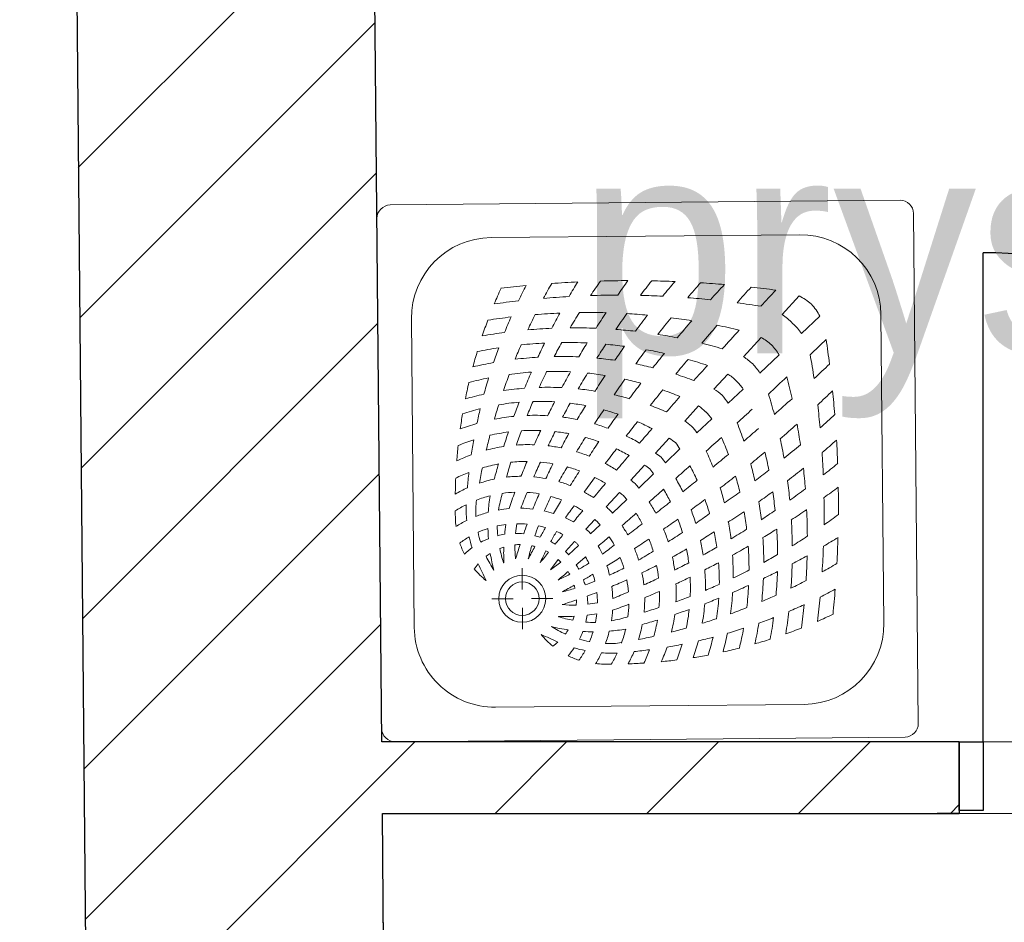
# Model space of a CAD drawing. Header units: millimetres. Extents: x -40063 to 512011, y 350190 to 687060.
# Tile 63 of 256: x 138880 to 140531, y 457824 to 459337. Entities that reach past the tile are written whole.
import ezdxf

# ---------------------------------------------------------------- set-up
doc = ezdxf.new("R2010")
doc.units = ezdxf.units.MM
for name, color, linetype in [('Elementy Modelu - Strefy', 8, 'Continuous'), ('J_opis pomieszczeń', 8, 'Continuous'), ('Konstrukcja - Ściany zew', 8, 'Continuous'), ('Wnętrze - Umeblowanie', 8, 'Continuous'), ('X_ref', 8, 'Continuous')]:
    doc.layers.add(name, color=color, linetype=linetype)
doc.styles.add('GENERATED_STYLE_2', font='txt')

# ---------------------------------------------------------------- blocks, each defined once
blk = doc.blocks.new('fdgdfg')
at = {"layer": 'Elementy Modelu - Strefy', "linetype": 'Continuous', "lineweight": 0}
for p, q in [((-204219.8, 452289.9), (-204195.7, 449689.9)), ((-204195.7, 449689.9), (-201567.2, 449689.9)), ((-204194.6, 449569.9), (-204177.3, 447699.9)), ((-201567.2, 449569.9), (-204194.6, 449569.9))]:
    blk.add_line(p, q, dxfattribs=at)
at = {"layer": 'Konstrukcja - Ściany zew', "linetype": 'Continuous'}
for p, q in [((-204802.9, 461276.6), (-204672.7, 447199.9)), ((-204195.7, 449689.9), (-204219.8, 452289.9)), ((-204704.6, 450652.9), (-204209.2, 451148.4)), ((-204702.3, 450400.7), (-204206.9, 450896.2)), ((-204700, 450148.5), (-204204.5, 450643.9)), ((-203187.2, 449689.9), (-203187.2, 450509.9)), ((-204697.6, 449896.3), (-204202.2, 450391.7)), ((-204695.3, 449644), (-204199.9, 450139.5)), ((-204693, 449391.8), (-204197.5, 449887.3)), ((-203227.2, 449689.9), (-204195.7, 449689.9)), ((-204195.2, 449635), (-204140.4, 449689.9)), ((-204005.8, 449569.9), (-203885.8, 449689.9)), ((-203751.2, 449569.9), (-203631.2, 449689.9)), ((-203496.7, 449569.9), (-203376.7, 449689.9)), ((-203227.2, 449689.9), (-203264.2, 449689.9)), ((-203227.2, 449689.9), (-203264.2, 449689.9)), ((-203227.2, 449689.9), (-203227.2, 449574.9)), ((-203227.2, 449689.9), (-203187.2, 449689.9)), ((-203227.2, 449574.9), (-203227.2, 449689.9)), ((-203227.2, 449689.9), (-203227.2, 449574.9)), ((-203187.2, 449689.9), (-203187.2, 449574.9)), ((-204690.6, 449139.6), (-204195.2, 449635)), ((-204177.3, 447699.9), (-204194.6, 449569.9)), ((-204194.6, 449569.9), (-203227.2, 449569.9)), ((-203227.2, 449569.9), (-203264.2, 449569.9)), ((-203227.2, 449569.9), (-203264.2, 449569.9)), ((-203242.1, 449569.9), (-203227.2, 449584.8)), ((-203227.2, 449574.9), (-203227.2, 449569.9)), ((-203187.2, 449574.9), (-203227.2, 449574.9)), ((-203227.2, 449574.9), (-203227.2, 449569.9))]:
    blk.add_line(p, q, dxfattribs=at)
blk.add_arc((-203187.2, 449689.9), 820, 0, 90, dxfattribs=at)
at = {"layer": 'Wnętrze - Umeblowanie', "color": 252, "linetype": 'Continuous', "lineweight": 5}
for p, q in [((-203326.5, 450598), (-204181.5, 450590)), ((-204203.8, 450567.3), (-204195.9, 449712.4)), ((-203303.8, 450575.7), (-203295.9, 449720.7)), ((-203494.7, 450540.1), (-204012.2, 450535.4)), ((-203495.8, 450437.5), (-203524.2, 450406.5)), ((-204146, 450399.1), (-204141.2, 449881.6)), ((-203461.1, 450403.5), (-203491.6, 450374.5)), ((-203358.5, 450406.4), (-203353.7, 449888.9)), ((-203559.4, 450368), (-203589.2, 450335.4)), ((-203529.4, 450338.6), (-203561.5, 450308.1)), ((-203615.5, 450306.6), (-203638.7, 450281.2)), ((-203589.7, 450281.3), (-203614.7, 450257.7)), ((-203664.4, 450253.2), (-203687.6, 450227.8)), ((-203642.3, 450231.5), (-203667.2, 450207.8)), ((-203714, 450198.9), (-203736.7, 450174.1)), ((-203695.6, 450180.9), (-203720, 450157.7)), ((-203755.1, 450154), (-203778.1, 450128.8)), ((-203739.8, 450139), (-203764.5, 450115.4)), ((-203797.2, 450107.9), (-203819.3, 450083.8)), ((-203785, 450096), (-203808.8, 450073.4)), ((-203838.6, 450062.7), (-203853.5, 450046.4)), ((-203829.5, 450053.8), (-203845.5, 450038.6)), ((-203872.5, 450025.6), (-203887.7, 450009)), ((-203866, 450019.2), (-203882.3, 450003.7)), ((-203899.9, 449995.7), (-203912.6, 449978.2)), ((-203895.4, 449991.3), (-203912.6, 449978.2)), ((-203960.2, 449945.4), (-203960.5, 449981)), ((-203975.6, 449929.7), (-204011.2, 449929.4)), ((-203908.9, 449930.3), (-203944.5, 449930)), ((-203959.6, 449878.7), (-203959.9, 449914.3)), ((-203487.5, 449752.7), (-204004.9, 449747.9)), ((-203318.2, 449698), (-204173.2, 449690.1))]:
    blk.add_line(p, q, dxfattribs=at)
for radius in [39.4, 28.1]:
    blk.add_circle((-203960.1, 449929.9), radius, dxfattribs=at)
for centre, radius, start, end in [((-203326.3, 450575.5), 22.5, 0.5301, 90.5301), ((-204181.3, 450567.5), 22.5, 90.5301, 180.5301), ((-204011, 450400.4), 135, 90.5301, 180.5301), ((-203493.5, 450405.2), 135, 0.5301, 90.5301), ((-202977.5, 449851.7), 1047.7, 144.3374, 145.9634), ((-203777.7, 448596.8), 1866.4, 90.159, 91.5676), ((-202512.7, 449556.1), 1560.9, 144.4651, 145.5534), ((-202567.7, 449532.1), 1499.3, 141.6221, 142.8004), ((-203777.7, 448596.8), 1866.4, 87.7325, 88.9368), ((-202676.9, 449573.2), 1358, 139.1289, 140.4848), ((-203207.9, 450094.3), 864.6, 155.6763, 157.5774), ((-203777.7, 448596.8), 1866.4, 95.4124, 96.7103), ((-203141.2, 450035.3), 914.5, 152.6835, 154.475), ((-202989, 449935.2), 1059.9, 150.4132, 151.9557), ((-203777.7, 448596.8), 1866.4, 92.7482, 94.0874), ((-202770.2, 449802.3), 1279.6, 149.011, 150.2851), ((-202340.7, 449292), 1762.5, 138.5122, 139.5862), ((-203777.7, 448596.8), 1866.4, 85.186, 86.4164), ((-202053.8, 448987.6), 2148.1, 136.8521, 137.774), ((-200465.3, 447631), 4199.8, 137.7948, 138.2771), ((-203777.7, 448596.8), 1866.4, 82.5283, 83.8046), ((-196952.8, 444359.5), 8965.9, 137.23435, 137.47022), ((-203796.5, 448934.7), 1504.2, 96.4886, 98.0514), ((-203796.5, 448934.7), 1504.2, 93.2424, 94.8815), ((-203796.5, 448934.7), 1504.2, 90.1293, 91.8767), ((-203796.5, 448934.7), 1504.2, 87.2606, 88.6848), ((-203796.5, 448934.7), 1504.2, 84.2009, 85.6615), ((-203535.2, 450356.6), 90, 48.2118, 64.0114), ((-203796.5, 448934.7), 1504.2, 80.9335, 82.4912), ((-203541.2, 450362.5), 90, 27.0489, 42.8485), ((-203207.9, 450094.3), 864.6, 159.509, 161.37), ((-203849.9, 449305.9), 1103.9, 96.7063, 98.7486), ((-203141.2, 450035.3), 914.5, 156.3375, 158.1), ((-202989, 449935.2), 1059.9, 153.61, 155.1451), ((-203849.9, 449305.9), 1103.9, 92.4401, 94.6013), ((-202770.2, 449802.3), 1279.6, 151.7035, 152.9925), ((-202977.5, 449851.7), 1047.7, 147.8174, 149.4586), ((-203849.9, 449305.9), 1103.9, 88.4278, 90.7443), ((-202512.7, 449556.1), 1560.9, 146.8574, 147.9899), ((-202567.7, 449532.1), 1499.3, 144.2569, 145.492), ((-203849.9, 449305.9), 1103.9, 84.8127, 86.6082), ((-202676.9, 449573.2), 1358, 142.209, 143.6368), ((-202340.7, 449292), 1762.5, 141.0071, 142.1636), ((-203849.9, 449305.9), 1103.9, 80.9235, 82.75), ((-202053.8, 448987.6), 2148.1, 139.0307, 140.0355), ((-203573.7, 450331.3), 90, 42.0436, 56.6503), ((-203872.2, 449495.2), 888.9, 92.4546, 95.0695), ((-203872.2, 449495.2), 888.9, 87.6812, 90.4943), ((-203872.2, 449495.2), 888.9, 83.4308, 85.5478), ((-200465.3, 447631), 4199.8, 138.9627, 139.5051), ((-203849.9, 449305.9), 1103.9, 76.7227, 78.6746), ((-196952.8, 444359.5), 8965.9, 137.81539, 138.08512), ((-203565.8, 450323.6), 90, 34.41, 49.0167), ((-203872.2, 449495.2), 888.9, 97.5969, 100.0431), ((-203872.2, 449495.2), 888.9, 78.844, 80.9711), ((-203603.2, 450289.4), 90, 47.3048, 60.8471), ((-209659.1, 456832.9), 8965.9, 313.59007, 313.82594), ((-205296.3, 450087.6), 1866.4, 7.2557, 8.532), ((-203885.8, 449613), 746.4, 98.769, 101.5795), ((-203141.2, 450035.3), 914.5, 159.8229, 161.4774), ((-202989, 449935.2), 1059.9, 156.6355, 158.0555), ((-203885.8, 449613), 746.4, 92.8252, 95.8603), ((-202770.2, 449802.3), 1279.6, 154.2338, 155.407), ((-202977.5, 449851.7), 1047.7, 151.018, 152.4765), ((-203885.8, 449613), 746.4, 87.3598, 90.6311), ((-202512.7, 449556.1), 1560.9, 149.0576, 150.0511), ((-202567.7, 449532.1), 1499.3, 146.642, 147.7037), ((-203885.8, 449613), 746.4, 82.5215, 84.9416), ((-202676.9, 449573.2), 1358, 144.949, 146.1514), ((-202340.7, 449292), 1762.5, 143.2165, 144.1774), ((-203885.8, 449613), 746.4, 77.3073, 79.6987), ((-203872.2, 449495.2), 888.9, 73.8302, 76.1283), ((-203607.2, 450293.3), 90, 30.2132, 43.7555), ((-203207.9, 450094.3), 864.6, 163.2005, 164.9735), ((-203894.9, 449700.5), 635.5, 93.5053, 96.9815), ((-203894.9, 449700.5), 635.5, 87.317, 91.0607), ((-203894.9, 449700.5), 635.5, 81.8488, 84.5978), ((-202053.8, 448987.6), 2148.1, 140.9408, 141.7633), ((-200465.3, 447631), 4199.8, 139.9906, 140.4314), ((-203885.8, 449613), 746.4, 71.5523, 74.1601), ((-203635.9, 450258.4), 90, 46.2512, 58.7335), ((-204958.1, 450075), 1504.2, 8.5691, 10.1267), ((-203894.9, 449700.5), 635.5, 100.2841, 103.4741), ((-203894.9, 449700.5), 635.5, 75.9929, 78.6515), ((-196952.8, 444359.5), 8965.9, 138.32453, 138.5414), ((-203637.5, 450260), 90, 32.3268, 44.8091), ((-206323.2, 453381.5), 4199.8, 312.7832, 313.2655), ((-203907.2, 449760.8), 550.3, 101.4646, 104.9973), ((-203141.2, 450035.3), 914.5, 163.1686, 164.949), ((-202989, 449935.2), 1059.9, 159.5251, 161.0854), ((-203907.2, 449760.8), 550.3, 93.9303, 97.8126), ((-202770.2, 449802.3), 1279.6, 156.6348, 157.9426), ((-202977.5, 449851.7), 1047.7, 154.006, 155.626), ((-203907.2, 449760.8), 550.3, 87.0882, 91.2573), ((-202512.7, 449556.1), 1560.9, 151.1031, 152.2119), ((-202567.7, 449532.1), 1499.3, 148.8291, 150.0024), ((-203907.2, 449760.8), 550.3, 81.0242, 84.0934), ((-202676.9, 449573.2), 1358, 147.4255, 148.7857), ((-202340.7, 449292), 1762.5, 145.197, 146.2293), ((-203907.2, 449760.8), 550.3, 74.6036, 77.4881), ((-203894.9, 449700.5), 635.5, 69.4816, 72.4025), ((-203664, 450230.8), 90, 45.8495, 57.3833), ((-209659.1, 456832.9), 8965.9, 312.97518, 313.2449), ((-204585.9, 450028.5), 1103.9, 12.3857, 14.3376), ((-203207.9, 450094.3), 864.6, 166.7639, 168.6256), ((-203917.3, 449783.8), 500.5, 94.4487, 98.5437), ((-203917.3, 449783.8), 500.5, 87.2762, 91.661), ((-203917.3, 449783.8), 500.5, 80.8486, 84.1313), ((-202053.8, 448987.6), 2148.1, 142.6342, 143.5022), ((-200465.3, 447631), 4199.8, 140.8978, 141.3529), ((-203907.2, 449760.8), 550.3, 67.4067, 70.6028), ((-203684.8, 450203.9), 90, 48.3743, 59.2179), ((-203609.2, 450287.3), 11.2, 45.2108, 45.8495), ((-203664.6, 450231.4), 90, 33.677, 45.2108), ((-203917.3, 449783.8), 500.5, 102.345, 106.0302), ((-203917.3, 449783.8), 500.5, 74.1483, 77.1285), ((-196952.8, 444359.5), 8965.9, 138.77004, 138.9888), ((-203691.2, 450210.2), 90, 31.8424, 42.686), ((-204396.2, 450009.7), 888.9, 14.9319, 17.2301), ((-206323.2, 453381.5), 4199.8, 311.5551, 312.0976), ((-204937.5, 451818.4), 2148.1, 313.2863, 314.2082), ((-205296.3, 450087.6), 1866.4, 4.6439, 5.8743), ((-203930.6, 449850.9), 409.9, 104.1033, 108.4271), ((-203141.2, 450035.3), 914.5, 166.5177, 168.1048), ((-202989, 449935.2), 1059.9, 162.4377, 163.8054), ((-203930.6, 449850.9), 409.9, 94.865, 99.6755), ((-202770.2, 449802.3), 1279.6, 159.0711, 160.2044), ((-202977.5, 449851.7), 1047.7, 157.0252, 158.4142), ((-203930.6, 449850.9), 409.9, 86.523, 91.6061), ((-202512.7, 449556.1), 1560.9, 153.1896, 154.1447), ((-202567.7, 449532.1), 1499.3, 151.0572, 152.0698), ((-203930.6, 449850.9), 409.9, 79.1852, 82.8685), ((-202992.2, 449704.1), 1021.8, 147.4707, 149.0044), ((-203917.3, 449783.8), 500.5, 66.5636, 69.9021), ((-203716.2, 450179.5), 90, 44.983, 54.8833), ((-209659.1, 456832.9), 8965.9, 312.51889, 312.73576), ((-204958.1, 450075), 1504.2, 5.3988, 6.8594), ((-203207.9, 450094.3), 864.6, 170.3132, 172.0138), ((-203938.7, 449883.3), 354.1, 95.7485, 101.0931), ((-203938.7, 449883.3), 354.1, 86.5331, 92.1071), ((-203938.7, 449883.3), 354.1, 78.4989, 82.4769), ((-202850, 449560.4), 1190.7, 144.8163, 146.1799), ((-203930.6, 449850.9), 409.9, 71.35, 74.8059), ((-202053.8, 448987.6), 2148.1, 144.3593, 145.1342), ((-203714.9, 450178.3), 90, 36.177, 46.0773), ((-204627.7, 451537.1), 1762.5, 311.474, 312.5481), ((-203938.7, 449883.3), 354.1, 105.9547, 110.7399), ((-203938.7, 449883.3), 354.1, 69.7791, 73.6866), ((-200465.3, 447631), 4199.8, 141.8253, 142.242), ((-203930.6, 449850.9), 409.9, 62.6747, 66.453), ((-196952.8, 444359.5), 8965.9, 139.22491, 139.42886), ((-203736.8, 450152.5), 90, 47.7046, 56.864), ((-203741.6, 450157.3), 90, 34.1963, 43.3557), ((-204190.6, 449990.8), 635.5, 18.6578, 21.5787), ((-206323.2, 453381.5), 4199.8, 310.6289, 311.0697), ((-204937.5, 451818.4), 2148.1, 311.0248, 312.0296), ((-204585.9, 450028.5), 1103.9, 8.3103, 10.1368), ((-202989, 449935.2), 1059.9, 165.3123, 166.704), ((-203941.3, 449884.9), 327.2, 97.3717, 102.8856), ((-202770.2, 449802.3), 1279.6, 161.4451, 162.5984), ((-202977.5, 449851.7), 1047.7, 159.9139, 161.3172), ((-203941.3, 449884.9), 327.2, 87.8561, 93.5369), ((-202512.7, 449556.1), 1560.9, 155.1531, 156.1207), ((-202567.7, 449532.1), 1499.3, 153.1128, 154.1348), ((-203941.3, 449884.9), 327.2, 79.531, 83.6146), ((-202992.2, 449704.1), 1021.8, 150.535, 152.0679), ((-202850, 449560.4), 1190.7, 147.4911, 148.8563), ((-203941.3, 449884.9), 327.2, 70.4233, 74.5523), ((-203938.7, 449883.3), 354.1, 60.3012, 64.3925), ((-203930.6, 449850.9), 409.9, 56.2582, 58.0976), ((-209659.1, 456832.9), 8965.9, 312.07149, 312.29026), ((-204130.1, 449979.6), 550.3, 20.4574, 23.6536), ((-204396.2, 450009.7), 888.9, 10.0892, 12.2163), ((-203207.9, 450094.3), 864.6, 173.8589, 175.5852), ((-203941.3, 449884.9), 327.2, 107.808, 112.6945), ((-203141.2, 450035.3), 914.5, 169.8464, 171.4575), ((-203949.6, 449911), 277.2, 98.6424, 104.8281), ((-203949.6, 449911), 277.2, 88.0008, 94.2229), ((-203949.6, 449911), 277.2, 78.639, 83.2033), ((-202053.8, 448987.6), 2148.1, 145.8571, 146.6391), ((-200465.3, 447631), 4199.8, 142.6121, 143.0339), ((-203941.3, 449884.9), 327.2, 60.6545, 64.8418), ((-204039.5, 449957.8), 409.9, 32.9627, 34.8021), ((-204627.7, 451537.1), 1762.5, 308.8967, 310.0532), ((-204340.5, 451206.2), 1358, 310.5755, 311.9314), ((-205296.3, 450087.6), 1866.4, 2.1235, 3.3278), ((-203949.5, 449907.7), 280.4, 110.0362, 115.4426), ((-203949.6, 449911), 277.2, 68.4915, 73.1237), ((-196952.8, 444359.5), 8965.9, 139.60291, 139.80945), ((-203938.7, 449883.3), 354.1, 53.2995, 55.2146), ((-204007, 449950.3), 354.1, 35.8457, 37.7608), ((-204106.9, 449969.9), 500.5, 21.1582, 24.4966), ((-206323.2, 453381.5), 4199.8, 309.7074, 310.1625), ((-204937.5, 451818.4), 2148.1, 309.297, 310.1195), ((-204278.2, 449998.3), 746.4, 11.3616, 13.753), ((-204958.1, 450075), 1504.2, 2.3755, 3.7997), ((-202989, 449935.2), 1059.9, 168.3439, 169.7643), ((-203953.3, 449899.8), 260.2, 100.3353, 106.461), ((-202770.2, 449802.3), 1279.6, 163.9632, 165.1445), ((-202977.5, 449851.7), 1047.7, 162.9627, 164.3894), ((-203953.3, 449899.8), 260.2, 89.703, 95.7145), ((-202512.7, 449556.1), 1560.9, 157.2375, 158.2247), ((-202567.7, 449532.1), 1499.3, 155.2871, 156.3244), ((-203953.3, 449899.8), 260.2, 80.0993, 84.7835), ((-202992.2, 449704.1), 1021.8, 153.7449, 155.2862), ((-203436.9, 449869.1), 528.8, 147.8222, 150.9123), ((-203953.3, 449899.8), 260.2, 69.9141, 74.6571), ((-203949.6, 449911), 277.2, 57.7918, 62.3344), ((-203941.3, 449884.9), 327.2, 53.4088, 55.3112), ((-209659.1, 456832.9), 8965.9, 311.63143, 311.83538), ((-204039.5, 449957.8), 409.9, 24.6073, 28.3856), ((-204190.6, 449990.8), 635.5, 12.4088, 15.0674), ((-204340.5, 451206.2), 1358, 307.4235, 308.8513), ((-204585.9, 450028.5), 1103.9, 4.452, 6.2476), ((-204383.5, 451314.6), 1499.3, 308.2599, 309.4382), ((-203207.9, 450094.3), 864.6, 177.5146, 179.275), ((-203953.1, 449894.8), 265.1, 111.3327, 116.5891), ((-203141.2, 450035.3), 914.5, 173.3168, 174.9573), ((-203961.3, 449913.1), 222, 90.2231, 96.5346), ((-203961.3, 449913.1), 222, 79.3858, 84.6988), ((-202053.8, 448987.6), 2148.1, 147.4246, 148.2025), ((-200465.3, 447631), 4199.8, 143.4309, 143.8455), ((-203953.3, 449899.8), 260.2, 59.2775, 63.7602), ((-204005.3, 449947.8), 327.2, 35.7491, 37.6515), ((-204007, 449950.3), 354.1, 26.6678, 30.7591), ((-204937.5, 451818.4), 2148.1, 307.5581, 308.4261), ((-204130.1, 449979.6), 550.3, 13.5722, 16.4567), ((-204627.7, 451537.1), 1762.5, 306.8828, 307.8438), ((-203961.3, 449913.1), 222, 114.1603, 120.0445), ((-203818.9, 450083.9), 235.5, 172.0404, 172.2629), ((-203961.3, 449913.1), 222, 101.8878, 108.5823), ((-203961.3, 449913.1), 222, 68.3778, 73.7027), ((-196952.8, 444359.5), 8965.9, 139.99365, 140.19433), ((-203949.6, 449911), 277.2, 49.8119, 51.79), ((-203979.1, 449940), 277.2, 39.2703, 41.2483), ((-206323.2, 453381.5), 4199.8, 308.8183, 309.2349), ((-204106.9, 449969.9), 500.5, 13.9318, 16.912), ((-204396.2, 450009.7), 888.9, 5.5125, 7.6295), ((-204360.6, 451370.1), 1560.9, 305.5069, 306.5952), ((-205296.3, 450087.6), 1866.4, 359.4927, 0.9013), ((-203965.2, 449911), 197.6, 104.3321, 111.24), ((-203715.1, 450055.3), 302.7, 171.0547, 176.3327), ((-203573.9, 449998.5), 433.5, 165.576, 169.3575), ((-203965.2, 449911), 197.6, 92.1326, 98.3157), ((-203653.9, 449984.3), 341.9, 158.7109, 163.5847), ((-203361.2, 449858.6), 641.3, 157.1014, 159.6543), ((-203965.2, 449911), 197.6, 80.2638, 86.1497), ((-202992.2, 449704.1), 1021.8, 156.8559, 158.4042), ((-203436.9, 449869.1), 528.8, 153.9574, 156.8595), ((-203965.2, 449911), 197.6, 68.9558, 74.3899), ((-203961.3, 449913.1), 222, 57.0447, 61.772), ((-203953.3, 449899.8), 260.2, 51.2337, 53.1247), ((-203990.2, 449936), 260.2, 37.9356, 39.8266), ((-209659.1, 456832.9), 8965.9, 311.25085, 311.45738), ((-204005.3, 449947.8), 327.2, 26.2185, 30.4058), ((-204627.7, 451537.1), 1762.5, 304.831, 305.8633), ((-204340.5, 451206.2), 1358, 304.9089, 306.1113), ((-204278.2, 449998.3), 746.4, 6.1187, 8.5388), ((-204383.5, 451314.6), 1499.3, 305.5682, 306.8034), ((-204958.1, 450075), 1504.2, 359.1836, 0.931), ((-203965.2, 449911), 197.6, 116.813, 122.8365), ((-203818.9, 450083.9), 235.5, 179.177, 185.5963), ((-203917.8, 450077.2), 120.4, 171.4503, 184.4681), ((-202989, 449935.2), 1059.9, 171.3201, 171.3671), ((-202053.8, 448987.6), 2148.1, 148.9557, 149.656), ((-203510, 449804.4), 459.2, 142.2235, 145.3558), ((-203965.2, 449911), 197.6, 57.414, 62.184), ((-203961.3, 449913.1), 222, 48.3283, 50.2348), ((-203979.1, 449940), 277.2, 28.7258, 33.2685), ((-206323.2, 453381.5), 4199.8, 308.0263, 308.4482), ((-204937.5, 451818.4), 2148.1, 305.9261, 306.701), ((-204039.5, 449957.8), 409.9, 16.2544, 19.7103), ((-204190.6, 449990.8), 635.5, 6.4625, 9.2115), ((-203867.1, 450072.8), 205.3, 178.8429, 186.1645), ((-203965.7, 449885.3), 196.3, 105.2115, 111.5464), ((-203965.7, 449885.3), 196.3, 94.7485, 100.0664), ((-203965.7, 449885.3), 196.3, 83.1546, 89.0588), ((-203965.7, 449885.3), 196.3, 72.7992, 77.4899), ((-203965.7, 449885.3), 196.3, 62.1822, 66.6255), ((-196952.8, 444359.5), 8965.9, 140.3765, 140.53026), ((-203976.8, 449928.3), 222, 40.8255, 42.732), ((-209659.1, 456832.9), 8965.9, 310.86596, 311.06664), ((-203990.2, 449936), 260.2, 27.3001, 31.7828), ((-204007, 449950.3), 354.1, 17.3737, 21.2812), ((-204350, 451032.9), 1190.7, 304.8804, 306.244), ((-204340.5, 451206.2), 1358, 302.2746, 303.6348), ((-204130.1, 449979.6), 550.3, 6.9669, 10.036), ((-204383.5, 451314.6), 1499.3, 303.3566, 304.4183), ((-204360.6, 451370.1), 1560.9, 303.0704, 304.2029), ((-204585.9, 450028.5), 1103.9, 0.316, 2.6325), ((-204056.4, 450910.8), 1047.7, 305.0969, 306.7229), ((-203965.7, 449885.3), 196.3, 116.4952, 122.5253), ((-203966.9, 449892.5), 163.2, 97.2417, 102.4336), ((-203833.3, 450052.3), 168.8, 180.1603, 185.7054), ((-203687.7, 450005.8), 303.6, 170.8019, 173.9381), ((-203774.3, 450019.2), 198.2, 169.409, 174.1527), ((-203966.9, 449892.5), 163.2, 84.7214, 90.7858), ((-202992.2, 449704.1), 1021.8, 159.9166, 160.8788), ((-203436.9, 449869.1), 528.8, 159.7525, 161.6586), ((-203966.9, 449892.5), 163.2, 73.769, 78.0254), ((-202053.8, 448987.6), 2148.1, 150.384, 150.8776), ((-203965.2, 449911), 197.6, 48.3094, 50.1576), ((-203978.9, 449924.4), 197.6, 40.9027, 42.7509), ((-203976.8, 449928.3), 222, 29.2883, 34.0156), ((-206323.2, 453381.5), 4199.8, 307.2147, 307.6294), ((-204937.5, 451818.4), 2148.1, 304.4212, 305.2032), ((-204005.3, 449947.8), 327.2, 16.508, 20.637), ((-204106.9, 449969.9), 500.5, 6.929, 10.2117), ((-204396.2, 450009.7), 888.9, 0.566, 3.3791), ((-203966.9, 449892.5), 163.2, 120.1656, 126.8977), ((-203818.9, 450083.9), 235.5, 192.3503, 196.9025), ((-203966.9, 449892.5), 163.2, 108.1343, 114.338), ((-203855.1, 450078.9), 183, 191.8979, 197.3079), ((-203715.1, 450055.3), 302.7, 181.4732, 184.7086), ((-203970.1, 449912.8), 126.6, 98.9082, 104.2325), ((-203970.1, 449912.8), 126.6, 84.3687, 90.6402), ((-203970.1, 449912.8), 126.6, 71.7257, 75.729), ((-203510, 449804.4), 459.2, 148.7706, 151.2113), ((-196952.8, 444359.5), 8965.9, 140.7084, 140.84049), ((-203966.9, 449892.5), 163.2, 62.5962, 66.8346), ((-203965.7, 449885.3), 196.3, 53.4947, 55.1429), ((-204004.5, 449923.4), 196.3, 35.9174, 37.5656), ((-209659.1, 456832.9), 8965.9, 310.53003, 310.68379), ((-203978.9, 449924.4), 197.6, 28.8763, 33.6463), ((-203979.1, 449940), 277.2, 17.9366, 22.5688), ((-204350, 451032.9), 1190.7, 302.204, 303.5692), ((-204203.7, 450893.4), 1021.8, 302.0559, 303.5896), ((-204039.5, 449957.8), 409.9, 8.1918, 11.8751), ((-204383.5, 451314.6), 1499.3, 301.0579, 302.2312), ((-204360.6, 451370.1), 1560.9, 301.0092, 302.0027), ((-204190.6, 449990.8), 635.5, 359.9996, 3.7432), ((-204278.2, 449998.3), 746.4, 0.4292, 3.7005), ((-204056.4, 450910.8), 1047.7, 301.6017, 303.2429), ((-204109.6, 451117.2), 1279.6, 300.7752, 302.0492), ((-205296.3, 450087.6), 1866.4, 356.9729, 358.3121), ((-203935.5, 450067), 136.6, 198.789, 207.1093), ((-203970.1, 449912.8), 126.6, 111.6424, 118.1447), ((-203963.4, 449927.4), 93.2, 107.3412, 111.6504), ((-203687.7, 450005.8), 303.6, 178.0039, 182.9626), ((-203963.4, 449927.4), 93.2, 90.2143, 95.6077), ((-203774.3, 450019.2), 198.2, 179.7175, 186.5267), ((-202992.2, 449704.1), 1021.8, 161.9535, 163.3606), ((-203436.9, 449869.1), 528.8, 163.5755, 166.0174), ((-202053.8, 448987.6), 2148.1, 151.3541, 151.9754), ((-203963.4, 449927.4), 93.2, 74.8213, 78.0753), ((-203970.1, 449912.8), 126.6, 59.0058, 62.9517), ((-203966.9, 449892.5), 163.2, 53.0374, 54.664), ((-203997.3, 449922.3), 163.2, 36.3963, 38.0229), ((-204004.5, 449923.4), 196.3, 24.4348, 28.8781), ((-204093.8, 450377.5), 459.2, 305.7045, 308.8368), ((-204937.5, 451818.4), 2148.1, 302.8578, 303.6357), ((-203990.2, 449936), 260.2, 16.4032, 21.1462), ((-204007, 449950.3), 354.1, 8.5834, 12.5614), ((-204383.5, 451314.6), 1499.3, 298.9905, 300.0031), ((-204360.6, 451370.1), 1560.9, 298.8484, 299.9572), ((-204130.1, 449979.6), 550.3, 359.803, 3.9721), ((-204958.1, 450075), 1504.2, 356.1788, 357.8179), ((-203970.1, 449912.8), 126.6, 125.8219, 133.4467), ((-203963.4, 449927.4), 93.2, 122.6688, 127.8997), ((-203855.1, 450078.9), 183, 205.1983, 213.4744), ((-203715.1, 450055.3), 302.7, 189.4018, 194.8124), ((-203777, 450060.5), 225.7, 191.8818, 198.2233), ((-203510, 449804.4), 459.2, 153.376, 156.0922), ((-196952.8, 444359.5), 8965.9, 140.95303, 141.09398), ((-203963.4, 449927.4), 93.2, 59.4171, 62.6368), ((-203970.1, 449912.8), 126.6, 47.7148, 49.4311), ((-203976.9, 449919.6), 126.6, 41.6291, 43.3455), ((-209659.1, 456832.9), 8965.9, 310.2198, 310.35189), ((-203997.3, 449922.3), 163.2, 24.2257, 28.4641), ((-203976.8, 449928.3), 222, 17.3576, 22.6825), ((-204030.5, 450451.8), 528.8, 300.148, 303.238), ((-204203.7, 450893.4), 1021.8, 298.9924, 300.5253), ((-203979.1, 449940), 277.2, 7.857, 12.4213), ((-204005.3, 449947.8), 327.2, 7.4457, 11.5293), ((-204106.9, 449969.9), 500.5, 359.3993, 3.7841), ((-204056.4, 450910.8), 1047.7, 298.5838, 300.0423), ((-204109.6, 451117.2), 1279.6, 298.0678, 299.3568), ((-204585.9, 450028.5), 1103.9, 356.459, 358.6202), ((-203963.4, 449927.4), 93.2, 139.2599, 145.9118), ((-204871, 449571.2), 935.1, 24.5785, 26.4881), ((-203960, 449929.9), 67.7, 117.1996, 117.5301), ((-203963.4, 449927.4), 93.2, 45.1255, 47.0614), ((-203962.5, 449926.5), 93.2, 43.9989, 45.9348), ((-203976.9, 449919.6), 126.6, 28.1086, 32.0544), ((-204093.8, 450377.5), 459.2, 299.849, 302.2897), ((-204937.5, 451818.4), 2148.1, 301.4043, 302.1046), ((-204004.5, 449923.4), 196.3, 13.5704, 18.2611), ((-203978.9, 449924.4), 197.6, 16.6704, 22.1045), ((-204203.7, 450893.4), 1021.8, 295.7741, 297.3154), ((-203990.2, 449936), 260.2, 6.2768, 10.961), ((-204383.5, 451314.6), 1499.3, 296.9255, 297.9475), ((-204360.6, 451370.1), 1560.9, 296.9156, 297.8707), ((-204039.5, 449957.8), 409.9, 359.4542, 4.5373), ((-204396.2, 450009.7), 888.9, 355.9908, 358.6057), ((-203972.7, 450900.8), 1059.9, 299.1046, 300.6471), ((-203935.5, 450067), 136.6, 219.7261, 231.4764), ((-209659.1, 456832.9), 8965.9, 309.96631, 310.10726), ((-204093.8, 450377.5), 459.2, 294.9681, 297.6843), ((-203962.5, 449926.5), 93.2, 28.4235, 31.6432), ((-204937.5, 451818.4), 2148.1, 300.1827, 300.6763), ((-203997.3, 449922.3), 163.2, 13.0348, 17.2913), ((-204030.5, 450451.8), 528.8, 294.2008, 297.1029), ((-203976.8, 449928.3), 222, 6.3615, 11.6745), ((-204360.6, 451370.1), 1560.9, 294.9396, 295.9071), ((-204005.3, 449947.8), 327.2, 357.5234, 3.2042), ((-204007, 449950.3), 354.1, 358.9532, 4.5272), ((-204056.4, 450910.8), 1047.7, 295.4343, 297.0543), ((-204109.6, 451117.2), 1279.6, 295.6533, 296.8265), ((-204278.2, 449998.3), 746.4, 355.2, 358.2351), ((-204937.5, 451818.4), 2148.1, 299.0849, 299.7062), ((-203962.5, 449926.5), 93.2, 12.985, 16.239), ((-203976.9, 449919.6), 126.6, 15.3313, 19.3346), ((-204030.5, 450451.8), 528.8, 289.4017, 291.3077), ((-204203.7, 450893.4), 1021.8, 292.6561, 294.2044), ((-204004.5, 449923.4), 196.3, 2.0015, 7.9056), ((-203978.9, 449924.4), 197.6, 4.9106, 10.7965), ((-204383.5, 451314.6), 1499.3, 294.7358, 295.7732), ((-203979.1, 449940), 277.2, 356.8374, 3.0595), ((-204056.4, 450910.8), 1047.7, 292.6461, 294.0351), ((-204109.6, 451117.2), 1279.6, 293.1177, 294.4255), ((-204130.1, 449979.6), 550.3, 353.2477, 357.13), ((-204190.6, 449990.8), 635.5, 354.0788, 357.555), ((-203972.7, 450900.8), 1059.9, 295.9152, 297.4503), ((-204030.5, 450451.8), 528.8, 285.0429, 287.4848), ((-204203.7, 450893.4), 1021.8, 290.1815, 291.1437), ((-203976.9, 449919.6), 126.6, 0.4201, 6.6915), ((-203997.3, 449922.3), 163.2, 0.2745, 6.3389), ((-204042.4, 450527.3), 641.3, 291.406, 293.9589), ((-204360.6, 451370.1), 1560.9, 292.8356, 293.8228), ((-203990.2, 449936), 260.2, 355.3458, 1.3573), ((-204056.4, 450910.8), 1047.7, 289.7431, 291.1464), ((-204106.9, 449969.9), 500.5, 352.5166, 356.6116), ((-203972.7, 450900.8), 1059.9, 293.0048, 294.4248), ((-203869.8, 450750.5), 914.5, 296.5853, 298.3768), ((-205296.3, 450087.6), 1866.4, 354.35, 355.6479), ((-204203.7, 450893.4), 1021.8, 287.6997, 289.1068), ((-203874.2, 450117.3), 198.2, 264.5336, 271.3428), ((-203962.5, 449926.5), 93.2, 355.4526, 0.846), ((-203874.2, 450117.3), 198.2, 276.9076, 281.6513), ((-203911.3, 450236.9), 341.9, 287.4756, 292.3494), ((-203978.9, 449924.4), 197.6, 352.7446, 358.9277), ((-203976.8, 449928.3), 222, 354.5257, 0.8372), ((-204007, 449950.3), 354.1, 349.9672, 355.3118), ((-204109.6, 451117.2), 1279.6, 290.8559, 291.9892), ((-204039.5, 449957.8), 409.9, 351.3848, 356.1953), ((-203869.8, 450750.5), 914.5, 292.9603, 294.7228), ((-204585.9, 450028.5), 1103.9, 352.3117, 354.354), ((-204958.1, 450075), 1504.2, 353.0089, 354.5717), ((-203960, 449929.9), 67.7, 333.5301, 333.8607), ((-203889.1, 450203.5), 303.6, 268.0976, 273.0564), ((-203962.5, 449926.5), 93.2, 339.4099, 343.7191), ((-203976.9, 449919.6), 126.6, 346.8278, 352.1521), ((-203889.1, 450203.5), 303.6, 277.1222, 280.2584), ((-203997.3, 449922.3), 163.2, 348.6267, 353.8186), ((-204004.5, 449923.4), 196.3, 350.9939, 356.3118), ((-204056.4, 450910.8), 1047.7, 286.6708, 288.0976), ((-203979.1, 449940), 277.2, 346.2322, 352.4179), ((-204109.6, 451117.2), 1279.6, 288.4619, 289.6152), ((-204005.3, 449947.8), 327.2, 348.1746, 353.6886), ((-203972.7, 450900.8), 1059.9, 289.9749, 291.5352), ((-204396.2, 450009.7), 888.9, 351.0172, 353.4634), ((-203809.5, 450684.9), 864.6, 293.4829, 295.384), ((-203832.8, 450115.4), 225.7, 252.837, 259.1785), ((-203840, 450058.9), 168.8, 265.3549, 270.9), ((-203898.6, 450317.2), 433.5, 281.7028, 285.4843), ((-203976.8, 449928.3), 222, 342.478, 349.1725), ((-204109.6, 451117.2), 1279.6, 285.9158, 287.0971), ((-203990.2, 449936), 260.2, 344.5993, 350.725), ((-203972.7, 450900.8), 1059.9, 287.2549, 288.6226), ((-204190.6, 449990.8), 635.5, 347.5862, 350.7762), ((-203869.8, 450750.5), 914.5, 289.5829, 291.2374), ((-204278.2, 449998.3), 746.4, 349.4808, 352.2913), ((-203488.7, 449887.7), 135, 270.5301, 0.5301), ((-204006.2, 449882.9), 135, 180.5301, 270.5301), ((-203823.4, 449956.9), 136.6, 219.5839, 231.3341), ((-204301.8, 449012.5), 935.1, 64.5722, 66.4818), ((-203839.1, 450177.1), 302.7, 256.2479, 261.6585), ((-203813, 450037.6), 183, 237.5859, 245.862), ((-203962.5, 449926.5), 93.2, 323.1606, 328.3915), ((-203976.9, 449919.6), 126.6, 332.9156, 339.4179), ((-203839.1, 450177.1), 302.7, 266.3517, 269.5871), ((-203997.3, 449922.3), 163.2, 336.7222, 342.926), ((-204004.5, 449923.4), 196.3, 339.5139, 345.8488), ((-203839.1, 450177.1), 302.7, 274.7276, 280.0056), ((-203978.9, 449924.4), 197.6, 339.8203, 346.7282), ((-203972.7, 450900.8), 1059.9, 284.3563, 285.748), ((-204106.9, 449969.9), 500.5, 345.0301, 348.7153), ((-203869.8, 450750.5), 914.5, 286.1112, 287.8917), ((-204130.1, 449979.6), 550.3, 346.063, 349.5956), ((-203809.5, 450684.9), 864.6, 289.6903, 291.5513), ((-203962.5, 449926.5), 93.2, 305.1485, 311.8004), ((-203813, 450037.6), 183, 253.7524, 259.1624), ((-203813.5, 449974.9), 120.4, 266.5921, 279.61), ((-203972.7, 450900.8), 1059.9, 279.6932, 279.7402), ((-203972.7, 450900.8), 1059.9, 281.296, 282.7164), ((-203869.8, 450750.5), 914.5, 279.6028, 281.2139), ((-204005.3, 449947.8), 327.2, 338.3658, 343.2523), ((-204007, 449950.3), 354.1, 340.3204, 345.1056), ((-203869.8, 450750.5), 914.5, 282.9555, 284.5426), ((-204039.5, 449957.8), 409.9, 342.6332, 346.957), ((-203809.5, 450684.9), 864.6, 286.0867, 287.8598), ((-203976.9, 449919.6), 126.6, 317.6136, 325.2384), ((-203823.4, 449956.9), 136.6, 243.951, 252.2713), ((-203808.6, 450073.9), 235.5, 254.1577, 258.71), ((-203997.3, 449922.3), 163.2, 324.1626, 330.8947), ((-204004.5, 449923.4), 196.3, 328.535, 334.5651), ((-203808.6, 450073.9), 235.5, 265.464, 271.8833), ((-203978.9, 449924.4), 197.6, 328.2238, 334.2473), ((-203976.8, 449928.3), 222, 331.0158, 336.9), ((-203869.8, 450750.5), 914.5, 276.103, 277.7435), ((-203808.6, 450073.9), 235.5, 278.7974, 279.0199), ((-203995.3, 449936.2), 265.1, 334.4712, 339.7276), ((-203982.4, 449940), 280.4, 335.6177, 341.0241), ((-203809.5, 450684.9), 864.6, 279.0465, 280.7471), ((-203809.5, 450684.9), 864.6, 282.4347, 284.2964), ((-203818.8, 450025.5), 205.3, 264.8957, 272.2173), ((-203809.5, 450684.9), 864.6, 271.7853, 273.5457), ((-203809.5, 450684.9), 864.6, 275.4751, 277.2013), ((-203318.4, 449720.5), 22.5, 270.5301, 0.5301), ((-204173.4, 449712.6), 22.5, 180.5301, 270.5301)]:
    blk.add_arc(centre, radius, start, end, dxfattribs=at)
at = {"layer": 'J_opis pomieszczeń', "linetype": 'Continuous', "style": 'GENERATED_STYLE_2'}
blk.add_text('prysznice', height=359.99, dxfattribs=at).set_placement((-203867.2, 450341.1))

msp = doc.modelspace()

# ---------------------------------------------------------------- block references
at = {"layer": 'X_ref'}
msp.add_blockref('fdgdfg', (343682.59615, 8436.71479), dxfattribs=at)

doc.saveas('drawing.dxf')
